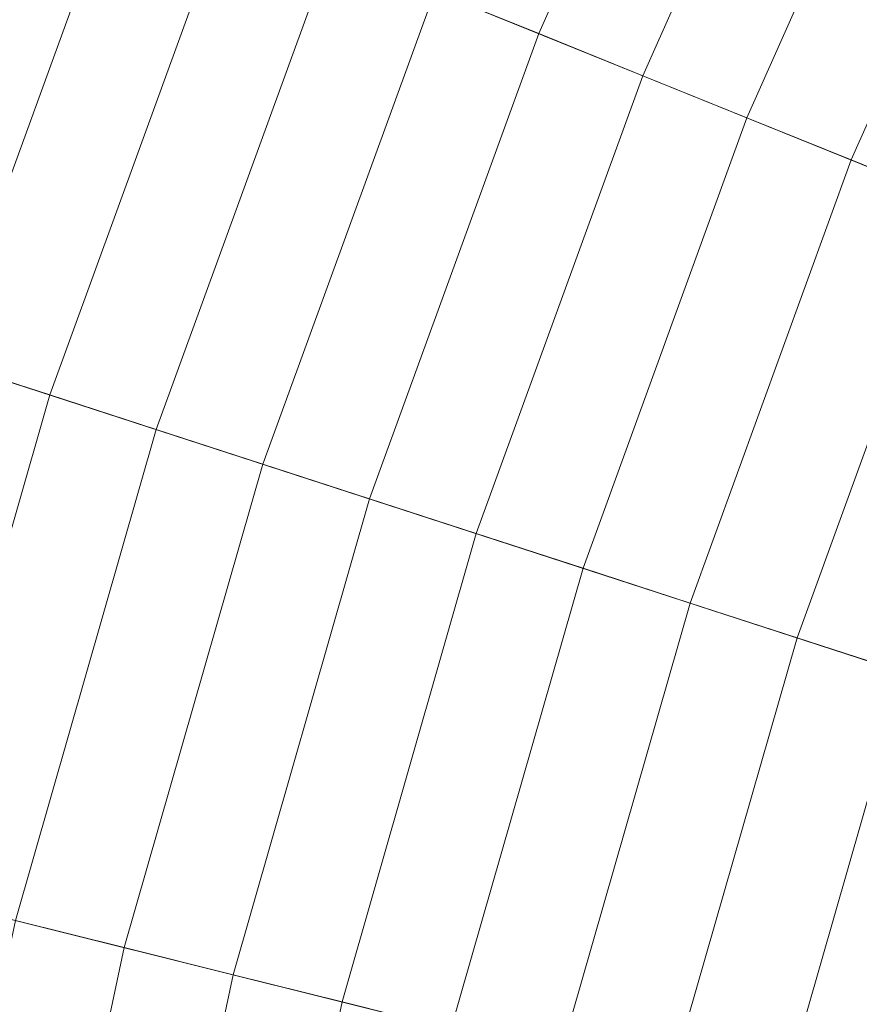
# Model space of a CAD drawing. Header units: centimetres. Extents: x -3.01 to 4.18, y -5.46 to 1.74.
# Tile 176 of 256: x -1.21 to -1, y -1.43 to -1.19. Entities that reach past the tile are written whole.
import ezdxf

# ---------------------------------------------------------------- set-up
doc = ezdxf.new("R2010")
doc.units = ezdxf.units.CM
doc.header["$LTSCALE"] = 2.54
doc.layers.add('Lucido design-1', color=7, linetype='Continuous')

# ---------------------------------------------------------------- blocks, each defined once
blk = doc.blocks.new('Gruppo-1')
at = {"color": 142, "linetype": 'Continuous', "lineweight": 9}
for points in [[(-0.87733, 1.42705, 37.29766), (-1.10309, 1.31694, 37.29766), (0.58535, -1.85855, 37.29766), (0.58548, -1.85849, 37.29766)], [(-1.10309, 1.31694, 37.29766), (-1.32062, 1.19135, 37.29766), (0.58522, -1.85863, 37.29766), (0.58535, -1.85855, 37.29766)], [(-1.32062, 1.19135, 37.29766), (-1.52886, 1.05089, 37.29766), (0.58509, -1.85871, 37.29766), (0.58522, -1.85863, 37.29766)], [(-1.52886, 1.05089, 37.29766), (-1.72679, 0.89625, 37.29766), (0.58497, -1.8588, 37.29766), (0.58509, -1.85871, 37.29766)], [(-1.72679, 0.89625, 37.29766), (-1.91345, 0.72817, 37.29766), (0.58486, -1.85891, 37.29766), (0.58497, -1.8588, 37.29766)], [(-1.91345, 0.72817, 37.29766), (-2.08794, 0.54749, 37.29766), (0.58475, -1.85901, 37.29766), (0.58486, -1.85891, 37.29766)], [(-2.08794, 0.54749, 37.29766), (-2.24939, 0.35507, 37.29766), (0.58466, -1.85913, 37.29766), (0.58475, -1.85901, 37.29766)], [(-2.24939, 0.35507, 37.29766), (-2.39704, 0.15187, 37.29766), (0.58457, -1.85925, 37.29766), (0.58466, -1.85913, 37.29766)], [(-2.39704, 0.15187, 37.29766), (-2.53014, -0.06115, 37.29766), (0.58449, -1.85938, 37.29766), (0.58457, -1.85925, 37.29766)], [(-2.53014, -0.06115, 37.29766), (-2.64806, -0.28293, 37.29766), (0.58442, -1.85951, 37.29766), (0.58449, -1.85938, 37.29766)], [(-2.64806, -0.28293, 37.29766), (-2.75023, -0.51239, 37.29766), (0.58436, -1.85965, 37.29766), (0.58442, -1.85951, 37.29766)], [(-2.75023, -0.51239, 37.29766), (-2.83614, -0.74842, 37.29766), (0.58431, -1.85979, 37.29766), (0.58436, -1.85965, 37.29766)], [(-2.83614, -0.74842, 37.29766), (-2.90537, -0.98987, 37.29766), (0.58426, -1.85994, 37.29766), (0.58431, -1.85979, 37.29766)], [(-2.90537, -0.98987, 37.29766), (-2.95759, -1.23557, 37.29766), (0.58423, -1.86009, 37.29766), (0.58426, -1.85994, 37.29766)], [(-1.02518, -1.07446, 38.17879), (-1.07608, -1.18879, 38.17879), (-1.10238, -1.17817, 38.17196), (-1.05067, -1.06203, 38.17196)], [(-0.99966, -1.08691, 38.18553), (-1.04976, -1.19943, 38.18553), (-1.07608, -1.18879, 38.17879), (-1.02518, -1.07446, 38.17879)], [(-0.97413, -1.09936, 38.19217), (-1.02342, -1.21007, 38.19217), (-1.04976, -1.19943, 38.18553), (-0.99966, -1.08691, 38.18553)], [(-0.94857, -1.11183, 38.19871), (-0.99705, -1.22072, 38.19871), (-1.02342, -1.21007, 38.19217), (-0.97413, -1.09936, 38.19217)], [(-0.92299, -1.1243, 38.20515), (-0.97067, -1.23138, 38.20515), (-0.99705, -1.22072, 38.19871), (-0.94857, -1.11183, 38.19871)], [(-1.18115, -1.14634, 38.15087), (-1.22666, -1.27138, 38.15087), (-1.25354, -1.26264, 38.14364), (-1.20736, -1.13575, 38.14364)], [(-1.15491, -1.15694, 38.158), (-1.19975, -1.28012, 38.158), (-1.22666, -1.27138, 38.15087), (-1.18115, -1.14634, 38.15087)], [(-1.12866, -1.16755, 38.16503), (-1.17281, -1.28887, 38.16503), (-1.19975, -1.28012, 38.158), (-1.15491, -1.15694, 38.158)], [(-1.10238, -1.17817, 38.17196), (-1.14586, -1.29763, 38.17196), (-1.17281, -1.28887, 38.16503), (-1.12866, -1.16755, 38.16503)], [(-1.07608, -1.18879, 38.17879), (-1.11888, -1.30639, 38.17879), (-1.14586, -1.29763, 38.17196), (-1.10238, -1.17817, 38.17196)], [(-1.04976, -1.19943, 38.18553), (-1.09188, -1.31517, 38.18553), (-1.11888, -1.30639, 38.17879), (-1.07608, -1.18879, 38.17879)], [(-1.02342, -1.21007, 38.19217), (-1.06486, -1.32395, 38.19217), (-1.09188, -1.31517, 38.18553), (-1.04976, -1.19943, 38.18553)], [(-0.99705, -1.22072, 38.19871), (-1.03782, -1.33273, 38.19871), (-1.06486, -1.32395, 38.19217), (-1.02342, -1.21007, 38.19217)], [(-0.97067, -1.23138, 38.20515), (-1.01076, -1.34153, 38.20515), (-1.03782, -1.33273, 38.19871), (-0.99705, -1.22072, 38.19871)], [(-0.94426, -1.24205, 38.2115), (-0.98367, -1.35033, 38.2115), (-1.01076, -1.34153, 38.20515), (-0.97067, -1.23138, 38.20515)], [(-2.95759, -1.23557, 37.29766), (-2.99255, -1.4843, 37.29766), (0.58421, -1.86023, 37.29766), (0.58423, -1.86009, 37.29766)], [(-1.19975, -1.28012, 38.158), (-1.23588, -1.40613, 38.158), (-1.26333, -1.39928, 38.15087), (-1.22666, -1.27138, 38.15087)], [(-1.17281, -1.28887, 38.16503), (-1.2084, -1.41298, 38.16503), (-1.23588, -1.40613, 38.158), (-1.19975, -1.28012, 38.158)], [(-1.14586, -1.29763, 38.17196), (-1.1809, -1.41983, 38.17196), (-1.2084, -1.41298, 38.16503), (-1.17281, -1.28887, 38.16503)], [(-1.11888, -1.30639, 38.17879), (-1.15338, -1.4267, 38.17879), (-1.1809, -1.41983, 38.17196), (-1.14586, -1.29763, 38.17196)], [(-1.09188, -1.31517, 38.18553), (-1.12583, -1.43356, 38.18553), (-1.15338, -1.4267, 38.17879), (-1.11888, -1.30639, 38.17879)], [(-1.06486, -1.32395, 38.19217), (-1.09827, -1.44044, 38.19217), (-1.12583, -1.43356, 38.18553), (-1.09188, -1.31517, 38.18553)], [(-1.03782, -1.33273, 38.19871), (-1.07068, -1.44731, 38.19871), (-1.09827, -1.44044, 38.19217), (-1.06486, -1.32395, 38.19217)], [(-1.01076, -1.34153, 38.20515), (-1.04307, -1.4542, 38.20515), (-1.07068, -1.44731, 38.19871), (-1.03782, -1.33273, 38.19871)], [(-0.98367, -1.35033, 38.2115), (-1.01544, -1.46109, 38.2115), (-1.04307, -1.4542, 38.20515), (-1.01076, -1.34153, 38.20515)], [(-0.95657, -1.35913, 38.21774), (-0.98778, -1.46798, 38.21774), (-1.01544, -1.46109, 38.2115), (-0.98367, -1.35033, 38.2115)], [(-1.1809, -1.41983, 38.17196), (-1.20733, -1.54418, 38.17196), (-1.23524, -1.53926, 38.16503), (-1.2084, -1.41298, 38.16503)], [(-1.15338, -1.4267, 38.17879), (-1.1794, -1.54911, 38.17879), (-1.20733, -1.54418, 38.17196), (-1.1809, -1.41983, 38.17196)], [(-1.12583, -1.43356, 38.18553), (-1.15144, -1.55404, 38.18553), (-1.1794, -1.54911, 38.17879), (-1.15338, -1.4267, 38.17879)], [(-1.09827, -1.44044, 38.19217), (-1.12346, -1.55897, 38.19217), (-1.15144, -1.55404, 38.18553), (-1.12583, -1.43356, 38.18553)]]:
    blk.add_3dface(points, dxfattribs=at)

msp = doc.modelspace()

# ---------------------------------------------------------------- block references
at = {"layer": 'Lucido design-1', "color": 7}
msp.add_blockref('Gruppo-1', (0, 0), dxfattribs=at)

doc.saveas('drawing.dxf')
